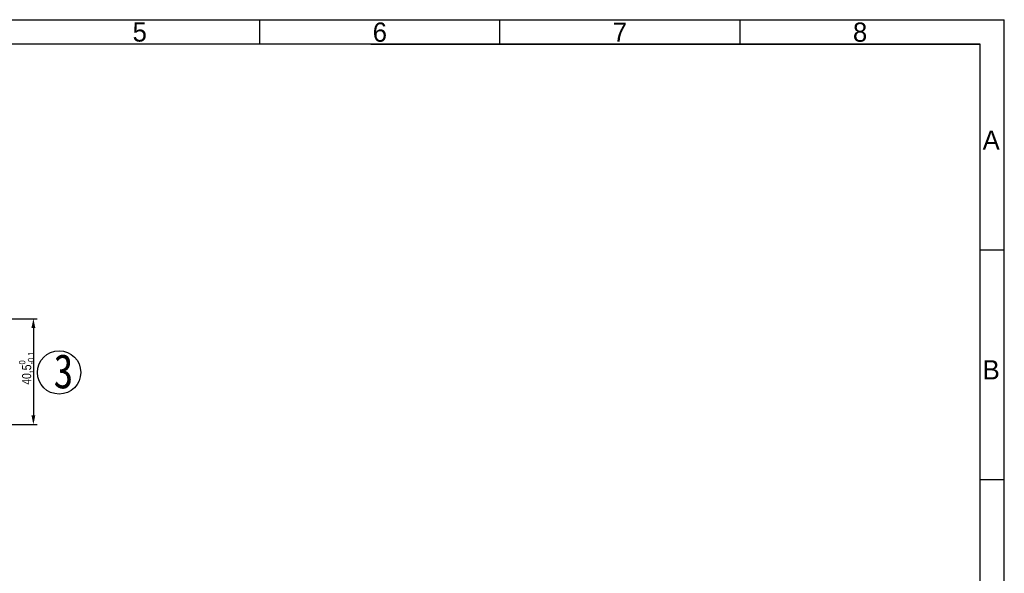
# Model space of a CAD drawing. Header units: millimetres. Extents: x 508 to 1261, y -60 to 468.
# Tile 49 of 49: x 884 to 1261, y 256 to 468. Entities that reach past the tile are written whole.
import ezdxf
from ezdxf.enums import TextEntityAlignment as Align

# ---------------------------------------------------------------- set-up
doc = ezdxf.new("R2010")
doc.units = ezdxf.units.MM
doc.header["$LTSCALE"] = 16.335
doc.header["$PDMODE"] = 3
doc.header["$PDSIZE"] = 8
doc.layers.get('0').update_dxf_attribs({"linetype": 'CONTINUOUS'})
doc.layers.get('Defpoints').update_dxf_attribs({"linetype": 'CONTINUOUS'})
doc.layers.add('图框层', color=7, linetype='CONTINUOUS')
doc.styles.add('3', font='txt')
doc.styles.get("Standard").update_dxf_attribs({"font": 'txt', "width": 0.85})
doc.dimstyles.new('DIMSTYLE_1', dxfattribs={"dimtxt": 3.5, "dimasz": 3.5, "dimexe": 1.5, "dimexo": 1, "dimgap": 0.875, "dimtad": 1, "dimtxsty": 'Standard', "dimblk": '_FILLED', "dimblk1": '_FILLED', "dimblk2": '_FILLED', "dimcen": 0.09, "dimazin": 2, "dimtp": 0.01, "dimtm": 0.01, "dimtfac": 1, "dimtofl": 0, "dimtmove": 0, "dimatfit": 3, "dimldrblk": '_FILLED', "dimfxl": 1, "dimtolj": 1, "dimarcsym": 0})

# ---------------------------------------------------------------- blocks, each defined once
blk = doc.blocks.new('_FILLED')
at = {"color": 0, "linetype": 'ByBlock'}
blk.add_solid([(0, 0), (-1, 0.21), (-1, -0.21)], dxfattribs=at)
blk = doc.blocks.new('*D107')
at = {"color": 0, "linetype": 'Continuous', "lineweight": -2, "transparency": 16777216}
for p, q in [((770.94, 353.21), (891.18, 353.21)), ((889.68, 349.71), (889.68, 316.21)), ((839.79, 312.71), (891.18, 312.71))]:
    blk.add_line(p, q, dxfattribs=at)
at = {"layer": 'Defpoints', "color": 0, "linetype": 'Continuous', "transparency": 16777216}
for p in [(769.94, 353.21), (838.79, 312.71), (889.68, 312.71)]:
    blk.add_point(p, dxfattribs=at)
at = {"color": 0, "linetype": 'Continuous', "lineweight": -2, "transparency": 16777216, "xscale": 3.5, "yscale": 3.5, "zscale": 3.5}
for p, rotation in [((889.68, 353.21), 90), ((889.68, 312.71), 270)]:
    blk.add_blockref('_FILLED', p, dxfattribs=dict(at, rotation=rotation))
at = {"color": 0, "linetype": 'Continuous', "transparency": 16777216, "insert": (884.14, 334.3), "char_height": 3.5, "width": 5.95, "attachment_point": 2, "rotation": 90, "line_spacing_factor": 0.9}
blk.add_mtext('\\A1;40,5{\\H0.7x;\\C1;\\S0^ -0.1;}', dxfattribs=at)

msp = doc.modelspace()

# ---------------------------------------------------------------- linework, layer by layer
msp.add_circle((899.51009, 332.67262), 8.2937)
at = {"layer": '图框层', "color": 0}
for p, q in [((507.79977, 467.51325), (1261.07818, 467.51325)), ((976.28867, 458.27284), (976.28867, 467.51325)), ((1068.13837, 458.27284), (1068.13837, 467.51325)), ((1159.98807, 458.27284), (1159.98807, 467.51325)), ((1261.07818, -59.8149), (1261.07818, 467.51325)), ((1251.83777, 458.27284), (517.04018, 458.27284)), ((1018.72323, 458.27284), (1251.83777, 458.27284)), ((1251.83777, -50.57449), (1251.83777, 458.27284))]:
    msp.add_line(p, q, dxfattribs=at)
at = {"layer": '图框层'}
for p, q in [((1251.83777, 379.62523), (1261.07818, 379.62523)), ((1251.83777, 291.7372), (1261.07818, 291.7372))]:
    msp.add_line(p, q, dxfattribs=at)

# ---------------------------------------------------------------- texts
at = {"layer": '图框层', "color": 0, "style": '3'}
for s, p in [('5', (930.36382, 462.86533)), ('6', (1022.21352, 462.86533)), ('7', (1114.06322, 462.86533)), ('8', (1205.91292, 462.86533)), ('A', (1256.05931, 421.54337)), ('B', (1256.05931, 333.65534))]:
    msp.add_text(s, height=7.34798, rotation=0, dxfattribs=at).set_placement(p, align=Align.MIDDLE)
at = {"layer": '图框层', "color": 0, "insert": (897.39447, 339.66928), "char_height": 13.1010048, "width": 110.2776602, "attachment_point": 1}
msp.add_mtext('{\\fSimSun|b0|i0|c134|p2;3}', dxfattribs=at)

# ---------------------------------------------------------------- dimensions: what is measured, and where the dimension line sits
at = {"color": 2, "linetype": 'Continuous'}
dim = msp.add_linear_dim(base=(889.68057, 312.70647), p1=(769.93975, 353.20647), p2=(838.79389, 312.70647), angle=270, text='<>{\\H0.7x;\\C1;\\S0^ -0.1;}', dimstyle='DIMSTYLE_1', dxfattribs=at)
dim.commit()
dim.dimension.update_dxf_attribs({"geometry": '*D107', "text_midpoint": (889.68057, 334.30375), "dimtype": 160})

doc.saveas('drawing.dxf')
